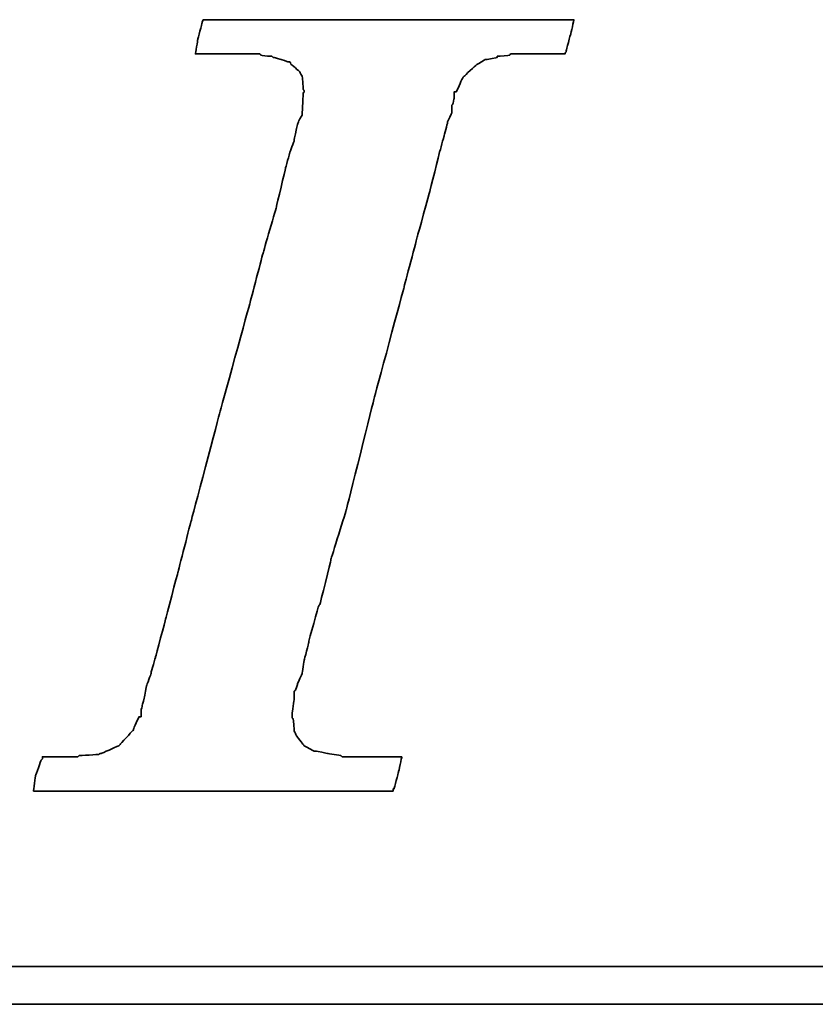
# Model space of a CAD drawing. Header units: millimetres. Extents: x 19 to 276, y -119 to -34.
# Tile 32 of 49: x 210.19 to 212.23, y -93.76 to -91.24. Entities that reach past the tile are written whole.
import ezdxf

# ---------------------------------------------------------------- set-up
doc = ezdxf.new("R2010")
doc.units = ezdxf.units.MM
doc.header["$LTSCALE"] = 0.15
doc.layers.add('DIM', color=4, linetype='CONTINUOUS')
doc.layers.add('layer 1', color=7, linetype='CONTINUOUS')

# ---------------------------------------------------------------- blocks, each defined once
blk = doc.blocks.new('TBI MOTION logo(完整正式版)')
at = {"layer": 'layer 1', "color": 22, "lineweight": 35}
for points, knots in [([(-40.59125, -7.94375), (-40.59125, -7.94375), (-40.97375, -7.94375), (-40.97375, -7.94375), (-40.97375, -7.94375), (-40.97375, -7.94375), (-41.38125, -7.94375), (-41.38125, -7.94375), (-41.38125, -7.94375), (-41.38125, -7.94375), (-41.54875, -7.94375), (-41.54875, -7.94375), (-41.54875, -7.94375), (-41.54875, -7.94375), (-41.59875, -7.94375), (-41.59875, -7.94375), (-41.59875, -7.94375), (-41.59875, -7.94375), (-41.88375, -7.94375), (-41.88375, -7.94375), (-41.88375, -7.94375), (-41.88375, -7.94375), (-41.90875, -7.91875), (-41.90875, -7.91875), (-41.90875, -7.91875), (-41.90875, -7.91875), (-42.19875, -7.87125), (-42.19875, -7.87125), (-42.19875, -7.87125), (-42.19875, -7.87125), (-42.43875, -7.82375), (-42.43875, -7.82375), (-42.43875, -7.82375), (-42.43875, -7.82375), (-42.45875, -7.82375), (-42.45875, -7.82375), (-42.45875, -7.82375), (-42.45875, -7.82375), (-42.48625, -7.82375), (-42.48625, -7.82375), (-42.48625, -7.82375), (-42.48625, -7.82375), (-42.67625, -7.72375), (-42.67625, -7.72375), (-42.67625, -7.72375), (-42.67625, -7.72375), (-42.70125, -7.70375), (-42.70125, -7.70375), (-42.70125, -7.70375), (-42.70125, -7.70375), (-42.72375, -7.67875), (-42.72375, -7.67875), (-42.72375, -7.67875), (-42.72375, -7.67875), (-42.86875, -7.48875), (-42.86875, -7.48875), (-42.86875, -7.48875), (-42.86875, -7.48875), (-42.89375, -7.43875), (-42.89375, -7.43875), (-42.89375, -7.43875), (-42.89375, -7.43875), (-42.91875, -7.38875), (-42.91875, -7.38875), (-42.91875, -7.38875), (-42.91875, -7.38875), (-42.93875, -7.12875), (-42.93875, -7.12875), (-42.93875, -7.12875), (-42.93875, -7.12875), (-42.96375, -7.10375), (-42.96375, -7.10375), (-42.96375, -7.10375), (-42.96375, -7.10375), (-42.96375, -7.05375), (-42.96375, -7.05375), (-42.96375, -7.05375), (-42.96375, -7.05375), (-42.96375, -7.00875), (-42.96375, -7.00875), (-42.96375, -7.00875), (-42.96375, -7.00875), (-42.91875, -6.69625), (-42.91875, -6.69625), (-42.91875, -6.69625), (-42.91875, -6.69625), (-42.91875, -6.62375), (-42.91875, -6.62375), (-42.91875, -6.62375), (-42.91875, -6.62375), (-42.91875, -6.59625), (-42.91875, -6.59625), (-42.91875, -6.59625), (-42.91875, -6.59625), (-42.91875, -6.57375), (-42.91875, -6.57375), (-42.91875, -6.57375), (-42.91875, -6.57375), (-42.91875, -6.52875), (-42.91875, -6.52875), (-42.91875, -6.52875), (-42.91875, -6.52875), (-42.89375, -6.50375), (-42.89375, -6.50375), (-42.89375, -6.50375), (-42.89375, -6.50375), (-42.84375, -6.38375), (-42.84375, -6.38375), (-42.84375, -6.38375), (-42.84375, -6.38375), (-42.84375, -6.35875), (-42.84375, -6.35875), (-42.84375, -6.35875), (-42.84375, -6.35875), (-42.74625, -6.14375), (-42.74625, -6.14375), (-42.74625, -6.14375), (-42.74625, -6.14375), (-42.70125, -5.85375), (-42.70125, -5.85375), (-42.70125, -5.85375), (-42.70125, -5.85375), (-42.60375, -5.47125), (-42.60375, -5.47125), (-42.60375, -5.47125), (-42.60375, -5.47125), (-42.60375, -5.44875), (-42.60375, -5.44875), (-42.60375, -5.44875), (-42.60375, -5.44875), (-42.38875, -4.67875), (-42.38875, -4.67875), (-42.38875, -4.67875), (-42.38875, -4.67875), (-42.36375, -4.65375), (-42.36375, -4.65375), (-42.36375, -4.65375), (-42.36375, -4.65375), (-42.12375, -3.69625), (-42.12375, -3.69625), (-42.12375, -3.69625), (-42.12375, -3.69625), (-42.12375, -3.67374), (-42.12375, -3.67374), (-42.12375, -3.67374), (-42.12375, -3.67374), (-41.78875, -2.59374), (-41.78875, -2.59374), (-41.78875, -2.59374), (-41.78875, -2.59374), (-41.18875, -0.19375), (-41.18875, -0.19375), (-41.18875, -0.19375), (-41.18875, -0.19375), (-40.54375, 2.20624), (-40.54375, 2.20624), (-40.54375, 2.20624), (-40.54375, 2.20624), (-40.25375, 3.30875), (-40.25375, 3.30875), (-40.25375, 3.30875), (-40.25375, 3.30875), (-39.98875, 4.27125), (-39.98875, 4.27125), (-39.98875, 4.27125), (-39.98875, 4.27125), (-39.77375, 5.13125), (-39.77375, 5.13125), (-39.77375, 5.13125), (-39.77375, 5.13125), (-39.67875, 5.47125), (-39.67875, 5.47125), (-39.67875, 5.47125), (-39.67875, 5.47125), (-39.60375, 5.75625), (-39.60375, 5.75625), (-39.60375, 5.75625), (-39.60375, 5.75625), (-39.60375, 5.78125), (-39.60375, 5.78125), (-39.60375, 5.78125), (-39.60375, 5.78125), (-39.50875, 5.97125), (-39.50875, 5.97125), (-39.50875, 5.97125), (-39.50875, 5.97125), (-39.50875, 6.13875), (-39.50875, 6.13875), (-39.50875, 6.13875), (-39.50875, 6.13875), (-39.48625, 6.16625), (-39.48625, 6.16625), (-39.48625, 6.16625), (-39.48625, 6.16625), (-39.46125, 6.28625), (-39.46125, 6.28625), (-39.46125, 6.28625), (-39.46125, 6.28625), (-39.46125, 6.42625), (-39.46125, 6.42625), (-39.46125, 6.42625), (-39.46125, 6.42625), (-39.41375, 6.42625), (-39.41375, 6.42625), (-39.41375, 6.42625), (-39.41375, 6.42625), (-39.29375, 6.69125), (-39.29375, 6.69125), (-39.29375, 6.69125), (-39.29375, 6.69125), (-39.26875, 6.74125), (-39.26875, 6.74125), (-39.26875, 6.74125), (-39.26875, 6.74125), (-39.24375, 6.76625), (-39.24375, 6.76625), (-39.24375, 6.76625), (-39.24375, 6.76625), (-38.98375, 7.00624), (-38.98375, 7.00624), (-38.98375, 7.00624), (-38.98375, 7.00624), (-38.95625, 7.02624), (-38.95625, 7.02624), (-38.95625, 7.02624), (-38.95625, 7.02624), (-38.78875, 7.12624), (-38.78875, 7.12624), (-38.78875, 7.12624), (-38.78875, 7.12624), (-38.76375, 7.12624), (-38.76375, 7.12624), (-38.76375, 7.12624), (-38.76375, 7.12624), (-38.74375, 7.12624), (-38.74375, 7.12624), (-38.74375, 7.12624), (-38.74375, 7.12624), (-38.52875, 7.17125), (-38.52875, 7.17125), (-38.52875, 7.17125), (-38.52875, 7.17125), (-38.52875, 7.19624), (-38.52875, 7.19624), (-38.52875, 7.19624), (-38.52875, 7.19624), (-38.50375, 7.19624), (-38.50375, 7.19624), (-38.50375, 7.19624), (-38.50375, 7.19624), (-38.26125, 7.21875), (-38.26125, 7.21875), (-38.26125, 7.21875), (-38.26125, 7.21875), (-38.23875, 7.24624), (-38.23875, 7.24624), (-38.23875, 7.24624), (-38.23875, 7.24624), (-38.21625, 7.24624), (-38.21625, 7.24624), (-38.21625, 7.24624), (-38.21625, 7.24624), (-38.18875, 7.24624), (-38.18875, 7.24624), (-38.18875, 7.24624), (-38.18875, 7.24624), (-37.90375, 7.24624), (-37.90375, 7.24624), (-37.90375, 7.24624), (-37.90375, 7.24624), (-37.85375, 7.24624), (-37.85375, 7.24624), (-37.85375, 7.24624), (-37.85375, 7.24624), (-37.75875, 7.24624), (-37.75875, 7.24624), (-37.75875, 7.24624), (-37.75875, 7.24624), (-37.42375, 7.24624), (-37.42375, 7.24624), (-37.42375, 7.24624), (-37.42375, 7.24624), (-37.08875, 7.24624), (-37.08875, 7.24624), (-37.08875, 7.24624), (-37.08875, 7.24624), (-37.06375, 7.24624), (-37.06375, 7.24624), (-37.06375, 7.24624), (-37.06375, 7.24624), (-37.06375, 7.26624), (-37.06375, 7.26624), (-37.06375, 7.26624), (-37.06375, 7.26624), (-37.03875, 7.29125), (-37.03875, 7.29125), (-37.03875, 7.29125), (-37.03875, 7.29125), (-37.03875, 7.31625), (-37.03875, 7.31625), (-37.03875, 7.31625), (-37.03875, 7.31625), (-36.94125, 7.67625), (-36.94125, 7.67625), (-36.94125, 7.67625), (-36.94125, 7.67625), (-36.86875, 7.98625), (-36.86875, 7.98625), (-36.86875, 7.98625), (-36.86875, 7.98625), (-36.98875, 7.98625), (-36.98875, 7.98625), (-36.98875, 7.98625), (-36.98875, 7.98625), (-37.42375, 7.98625), (-37.42375, 7.98625), (-37.42375, 7.98625), (-37.42375, 7.98625), (-37.94875, 7.98625), (-37.94875, 7.98625), (-37.94875, 7.98625), (-37.94875, 7.98625), (-38.57375, 7.98625), (-38.57375, 7.98625), (-38.57375, 7.98625), (-38.57375, 7.98625), (-39.29375, 7.98625), (-39.29375, 7.98625), (-39.29375, 7.98625), (-39.29375, 7.98625), (-40.82875, 7.98625), (-40.82875, 7.98625), (-40.82875, 7.98625), (-40.82875, 7.98625), (-42.36375, 7.98625), (-42.36375, 7.98625), (-42.36375, 7.98625), (-42.36375, 7.98625), (-43.08375, 7.98625), (-43.08375, 7.98625), (-43.08375, 7.98625), (-43.08375, 7.98625), (-43.70875, 7.98625), (-43.70875, 7.98625), (-43.70875, 7.98625), (-43.70875, 7.98625), (-44.23375, 7.98625), (-44.23375, 7.98625), (-44.23375, 7.98625), (-44.23375, 7.98625), (-44.66875, 7.98625), (-44.66875, 7.98625), (-44.66875, 7.98625), (-44.66875, 7.98625), (-44.88375, 7.98625), (-44.88375, 7.98625), (-44.88375, 7.98625), (-44.88375, 7.98625), (-44.90875, 7.94125), (-44.90875, 7.94125), (-44.90875, 7.94125), (-44.90875, 7.94125), (-44.90875, 7.91625), (-44.90875, 7.91625), (-44.90875, 7.91625), (-44.90875, 7.91625), (-45.00375, 7.55625), (-45.00375, 7.55625), (-45.00375, 7.55625), (-45.00375, 7.55625), (-45.05375, 7.24624), (-45.05375, 7.24624), (-45.05375, 7.24624), (-45.05375, 7.24624), (-44.61875, 7.24624), (-44.61875, 7.24624), (-44.61875, 7.24624), (-44.61875, 7.24624), (-44.11375, 7.24624), (-44.11375, 7.24624), (-44.11375, 7.24624), (-44.11375, 7.24624), (-43.99375, 7.24624), (-43.99375, 7.24624), (-43.99375, 7.24624), (-43.99375, 7.24624), (-43.94625, 7.24624), (-43.94625, 7.24624), (-43.94625, 7.24624), (-43.94625, 7.24624), (-43.92374, 7.24624), (-43.92374, 7.24624), (-43.92374, 7.24624), (-43.92374, 7.24624), (-43.65875, 7.24624), (-43.65875, 7.24624), (-43.65875, 7.24624), (-43.65875, 7.24624), (-43.63875, 7.21875), (-43.63875, 7.21875), (-43.63875, 7.21875), (-43.63875, 7.21875), (-43.46875, 7.19624), (-43.46875, 7.19624), (-43.46875, 7.19624), (-43.46875, 7.19624), (-43.39875, 7.19624), (-43.39875, 7.19624), (-43.39875, 7.19624), (-43.39875, 7.19624), (-43.37125, 7.17125), (-43.37125, 7.17125), (-43.37125, 7.17125), (-43.37125, 7.17125), (-43.34875, 7.17125), (-43.34875, 7.17125), (-43.34875, 7.17125), (-43.34875, 7.17125), (-43.20375, 7.12624), (-43.20375, 7.12624), (-43.20375, 7.12624), (-43.20375, 7.12624), (-43.05875, 7.07624), (-43.05875, 7.07624), (-43.05875, 7.07624), (-43.05875, 7.07624), (-43.01375, 7.07624), (-43.01375, 7.07624), (-43.01375, 7.07624), (-43.01375, 7.07624), (-42.98875, 7.02624), (-42.98875, 7.02624), (-42.98875, 7.02624), (-42.98875, 7.02624), (-42.79875, 6.86125), (-42.79875, 6.86125), (-42.79875, 6.86125), (-42.79875, 6.86125), (-42.77375, 6.81125), (-42.77375, 6.81125), (-42.77375, 6.81125), (-42.77375, 6.81125), (-42.74625, 6.76625), (-42.74625, 6.76625), (-42.74625, 6.76625), (-42.74625, 6.76625), (-42.72375, 6.47625), (-42.72375, 6.47625), (-42.72375, 6.47625), (-42.72375, 6.47625), (-42.70125, 6.45124), (-42.70125, 6.45124), (-42.70125, 6.45124), (-42.70125, 6.45124), (-42.70125, 6.42625), (-42.70125, 6.42625), (-42.70125, 6.42625), (-42.70125, 6.42625), (-42.72375, 6.40625), (-42.72375, 6.40625), (-42.72375, 6.40625), (-42.72375, 6.40625), (-42.74625, 5.97125), (-42.74625, 5.97125), (-42.74625, 5.97125), (-42.74625, 5.97125), (-42.74625, 5.94625), (-42.74625, 5.94625), (-42.74625, 5.94625), (-42.74625, 5.94625), (-42.74625, 5.92625), (-42.74625, 5.92625), (-42.74625, 5.92625), (-42.74625, 5.92625), (-42.77375, 5.87625), (-42.77375, 5.87625), (-42.77375, 5.87625), (-42.77375, 5.87625), (-42.81875, 5.80625), (-42.81875, 5.80625), (-42.81875, 5.80625), (-42.81875, 5.80625), (-42.86875, 5.63625), (-42.86875, 5.63625), (-42.86875, 5.63625), (-42.86875, 5.63625), (-42.91875, 5.39625), (-42.91875, 5.39625), (-42.91875, 5.39625), (-42.91875, 5.39625), (-42.91875, 5.37124), (-42.91875, 5.37124), (-42.91875, 5.37124), (-42.91875, 5.37124), (-43.01375, 5.10874), (-43.01375, 5.10874), (-43.01375, 5.10874), (-43.01375, 5.10874), (-43.10875, 4.77124), (-43.10875, 4.77124), (-43.10875, 4.77124), (-43.10875, 4.77124), (-43.29875, 3.95625), (-43.29875, 3.95625), (-43.29875, 3.95625), (-43.29875, 3.95625), (-43.58875, 2.95125), (-43.58875, 2.95125), (-43.58875, 2.95125), (-43.58875, 2.95125), (-43.87375, 1.87125), (-43.87375, 1.87125), (-43.87375, 1.87125), (-43.87375, 1.87125), (-44.52625, -0.50374), (-44.52625, -0.50374), (-44.52625, -0.50374), (-44.52625, -0.50374), (-45.14875, -2.85375), (-45.14875, -2.85375), (-45.14875, -2.85375), (-45.14875, -2.85375), (-45.43375, -3.95875), (-45.43375, -3.95875), (-45.43375, -3.95875), (-45.43375, -3.95875), (-45.69875, -4.96875), (-45.69875, -4.96875), (-45.69875, -4.96875), (-45.69875, -4.96875), (-45.91375, -5.78375), (-45.91375, -5.78375), (-45.91375, -5.78375), (-45.91375, -5.78375), (-46.01375, -6.11875), (-46.01375, -6.11875), (-46.01375, -6.11875), (-46.01375, -6.11875), (-46.01375, -6.14375), (-46.01375, -6.14375), (-46.01375, -6.14375), (-46.01375, -6.14375), (-46.10875, -6.40875), (-46.10875, -6.40875), (-46.10875, -6.40875), (-46.10875, -6.40875), (-46.15375, -6.64875), (-46.15375, -6.64875), (-46.15375, -6.64875), (-46.15375, -6.64875), (-46.20375, -6.83875), (-46.20375, -6.83875), (-46.20375, -6.83875), (-46.20375, -6.83875), (-46.22875, -6.93375), (-46.22875, -6.93375), (-46.22875, -6.93375), (-46.22875, -6.93375), (-46.22875, -7.07875), (-46.22875, -7.07875), (-46.22875, -7.07875), (-46.22875, -7.07875), (-46.27375, -7.07875), (-46.27375, -7.07875), (-46.27375, -7.07875), (-46.27375, -7.07875), (-46.39375, -7.34375), (-46.39375, -7.34375), (-46.39375, -7.34375), (-46.39375, -7.34375), (-46.39375, -7.36875), (-46.39375, -7.36875), (-46.39375, -7.36875), (-46.39375, -7.36875), (-46.42125, -7.38875), (-46.42125, -7.38875), (-46.42125, -7.38875), (-46.42125, -7.38875), (-46.68375, -7.67875), (-46.68375, -7.67875), (-46.68375, -7.67875), (-46.68375, -7.67875), (-46.70875, -7.70375), (-46.70875, -7.70375), (-46.70875, -7.70375), (-46.70875, -7.70375), (-46.75375, -7.72375), (-46.75375, -7.72375), (-46.75375, -7.72375), (-46.75375, -7.72375), (-47.08875, -7.87125), (-47.08875, -7.87125), (-47.08875, -7.87125), (-47.08875, -7.87125), (-47.11625, -7.87125), (-47.11625, -7.87125), (-47.11625, -7.87125), (-47.11625, -7.87125), (-47.13875, -7.89375), (-47.13875, -7.89375), (-47.13875, -7.89375), (-47.13875, -7.89375), (-47.56875, -7.91875), (-47.56875, -7.91875), (-47.56875, -7.91875), (-47.56875, -7.91875), (-47.59625, -7.94375), (-47.59625, -7.94375), (-47.59625, -7.94375), (-47.59625, -7.94375), (-47.64375, -7.94375), (-47.64375, -7.94375), (-47.64375, -7.94375), (-47.64375, -7.94375), (-47.73625, -7.94375), (-47.73625, -7.94375), (-47.73625, -7.94375), (-47.73625, -7.94375), (-48.07375, -7.94375), (-48.07375, -7.94375), (-48.07375, -7.94375), (-48.07375, -7.94375), (-48.36125, -7.94375), (-48.36125, -7.94375), (-48.36125, -7.94375), (-48.36125, -7.94375), (-48.36125, -7.96625), (-48.36125, -7.96625), (-48.36125, -7.96625), (-48.36125, -7.96625), (-48.36125, -7.99125), (-48.36125, -7.99125), (-48.36125, -7.99125), (-48.36125, -7.99125), (-48.38875, -8.01375), (-48.38875, -8.01375), (-48.38875, -8.01375), (-48.38875, -8.01375), (-48.50875, -8.34875), (-48.50875, -8.34875), (-48.50875, -8.34875), (-48.50875, -8.34875), (-48.55375, -8.68625), (-48.55375, -8.68625), (-48.55375, -8.68625), (-48.55375, -8.68625), (-48.45875, -8.68625), (-48.45875, -8.68625), (-48.45875, -8.68625), (-48.45875, -8.68625), (-48.07375, -8.68625), (-48.07375, -8.68625), (-48.07375, -8.68625), (-48.07375, -8.68625), (-47.52375, -8.68625), (-47.52375, -8.68625), (-47.52375, -8.68625), (-47.52375, -8.68625), (-46.92375, -8.68625), (-46.92375, -8.68625), (-46.92375, -8.68625), (-46.92375, -8.68625), (-46.25375, -8.68625), (-46.25375, -8.68625), (-46.25375, -8.68625), (-46.25375, -8.68625), (-46.20375, -8.68625), (-46.20375, -8.68625), (-46.20375, -8.68625), (-46.20375, -8.68625), (-44.71375, -8.68625), (-44.71375, -8.68625), (-44.71375, -8.68625), (-44.71375, -8.68625), (-43.22875, -8.68625), (-43.22875, -8.68625), (-43.22875, -8.68625), (-43.22875, -8.68625), (-42.55875, -8.68625), (-42.55875, -8.68625), (-42.55875, -8.68625), (-42.55875, -8.68625), (-42.50875, -8.68625), (-42.50875, -8.68625), (-42.50875, -8.68625), (-42.50875, -8.68625), (-41.93375, -8.68625), (-41.93375, -8.68625), (-41.93375, -8.68625), (-41.93375, -8.68625), (-41.38125, -8.68625), (-41.38125, -8.68625), (-41.38125, -8.68625), (-41.38125, -8.68625), (-40.97375, -8.68625), (-40.97375, -8.68625), (-40.97375, -8.68625), (-40.97375, -8.68625), (-40.78125, -8.68625), (-40.78125, -8.68625), (-40.78125, -8.68625), (-40.78125, -8.68625), (-40.78125, -8.63875), (-40.78125, -8.63875), (-40.78125, -8.63875), (-40.78125, -8.63875), (-40.75875, -8.63875), (-40.75875, -8.63875), (-40.75875, -8.63875), (-40.75875, -8.63875), (-40.66375, -8.27875), (-40.66375, -8.27875), (-40.66375, -8.27875), (-40.66375, -8.27875), (-40.59125, -7.94375), (-40.59125, -7.94375)], [0, 0, 0, 0, 0.00558659, 0.00558659, 0.00558659, 0.0055866, 0.01117318, 0.01117318, 0.01117318, 0.01117319, 0.01675978, 0.01675978, 0.01675978, 0.01675979, 0.02234637, 0.02234637, 0.02234637, 0.02234638, 0.02793296, 0.02793296, 0.02793296, 0.02793297, 0.03351955, 0.03351955, 0.03351955, 0.03351956, 0.03910615, 0.03910615, 0.03910615, 0.03910616, 0.04469274, 0.04469274, 0.04469274, 0.04469275, 0.05027933, 0.05027933, 0.05027933, 0.05027934, 0.05586592, 0.05586592, 0.05586592, 0.05586593, 0.06145251, 0.06145251, 0.06145251, 0.06145252, 0.06703911, 0.06703911, 0.06703911, 0.06703912, 0.0726257, 0.0726257, 0.0726257, 0.07262571, 0.07821229, 0.07821229, 0.07821229, 0.0782123, 0.08379888, 0.08379888, 0.08379888, 0.08379889, 0.08938547, 0.08938547, 0.08938547, 0.08938548, 0.09497207, 0.09497207, 0.09497207, 0.09497208, 0.10055866, 0.10055866, 0.10055866, 0.10055867, 0.10614525, 0.10614525, 0.10614525, 0.10614526, 0.11173184, 0.11173184, 0.11173184, 0.11173185, 0.11731844, 0.11731844, 0.11731844, 0.11731845, 0.12290503, 0.12290503, 0.12290503, 0.12290504, 0.12849162, 0.12849162, 0.12849162, 0.12849163, 0.13407821, 0.13407821, 0.13407821, 0.13407822, 0.1396648, 0.1396648, 0.1396648, 0.13966481, 0.1452514, 0.1452514, 0.1452514, 0.14525141, 0.15083799, 0.15083799, 0.15083799, 0.150838, 0.15642458, 0.15642458, 0.15642458, 0.15642459, 0.16201117, 0.16201117, 0.16201117, 0.16201118, 0.16759777, 0.16759777, 0.16759777, 0.16759778, 0.17318436, 0.17318436, 0.17318436, 0.17318437, 0.17877095, 0.17877095, 0.17877095, 0.17877096, 0.18435754, 0.18435754, 0.18435754, 0.18435755, 0.18994413, 0.18994413, 0.18994413, 0.18994414, 0.19553073, 0.19553073, 0.19553073, 0.19553074, 0.20111732, 0.20111732, 0.20111732, 0.20111733, 0.20670391, 0.20670391, 0.20670391, 0.20670392, 0.2122905, 0.2122905, 0.2122905, 0.21229051, 0.21787709, 0.21787709, 0.21787709, 0.2178771, 0.22346369, 0.22346369, 0.22346369, 0.2234637, 0.22905028, 0.22905028, 0.22905028, 0.22905029, 0.23463687, 0.23463687, 0.23463687, 0.23463688, 0.24022346, 0.24022346, 0.24022346, 0.24022347, 0.24581006, 0.24581006, 0.24581006, 0.24581007, 0.25139665, 0.25139665, 0.25139665, 0.25139666, 0.25698324, 0.25698324, 0.25698324, 0.25698325, 0.26256983, 0.26256983, 0.26256983, 0.26256984, 0.26815642, 0.26815642, 0.26815642, 0.26815643, 0.27374302, 0.27374302, 0.27374302, 0.27374303, 0.27932961, 0.27932961, 0.27932961, 0.27932962, 0.2849162, 0.2849162, 0.2849162, 0.28491621, 0.29050279, 0.29050279, 0.29050279, 0.2905028, 0.29608939, 0.29608939, 0.29608939, 0.2960894, 0.30167598, 0.30167598, 0.30167598, 0.30167599, 0.30726257, 0.30726257, 0.30726257, 0.30726258, 0.31284916, 0.31284916, 0.31284916, 0.31284917, 0.31843575, 0.31843575, 0.31843575, 0.31843576, 0.32402235, 0.32402235, 0.32402235, 0.32402236, 0.32960894, 0.32960894, 0.32960894, 0.32960895, 0.33519553, 0.33519553, 0.33519553, 0.33519554, 0.34078212, 0.34078212, 0.34078212, 0.34078213, 0.34636872, 0.34636872, 0.34636872, 0.34636873, 0.35195531, 0.35195531, 0.35195531, 0.35195532, 0.3575419, 0.3575419, 0.3575419, 0.35754191, 0.36312849, 0.36312849, 0.36312849, 0.3631285, 0.36871508, 0.36871508, 0.36871508, 0.36871509, 0.37430168, 0.37430168, 0.37430168, 0.37430169, 0.37988827, 0.37988827, 0.37988827, 0.37988828, 0.38547486, 0.38547486, 0.38547486, 0.38547487, 0.39106145, 0.39106145, 0.39106145, 0.39106146, 0.39664804, 0.39664804, 0.39664804, 0.39664805, 0.40223464, 0.40223464, 0.40223464, 0.40223465, 0.40782123, 0.40782123, 0.40782123, 0.40782124, 0.41340782, 0.41340782, 0.41340782, 0.41340783, 0.41899441, 0.41899441, 0.41899441, 0.41899442, 0.42458101, 0.42458101, 0.42458101, 0.42458102, 0.4301676, 0.4301676, 0.4301676, 0.43016761, 0.43575419, 0.43575419, 0.43575419, 0.4357542, 0.44134078, 0.44134078, 0.44134078, 0.44134079, 0.44692737, 0.44692737, 0.44692737, 0.44692738, 0.45251397, 0.45251397, 0.45251397, 0.45251398, 0.45810056, 0.45810056, 0.45810056, 0.45810057, 0.46368715, 0.46368715, 0.46368715, 0.46368716, 0.46927374, 0.46927374, 0.46927374, 0.46927375, 0.47486034, 0.47486034, 0.47486034, 0.47486035, 0.48044693, 0.48044693, 0.48044693, 0.48044694, 0.48603352, 0.48603352, 0.48603352, 0.48603353, 0.49162011, 0.49162011, 0.49162011, 0.49162012, 0.4972067, 0.4972067, 0.4972067, 0.49720671, 0.5027933, 0.5027933, 0.5027933, 0.50279331, 0.50837989, 0.50837989, 0.50837989, 0.5083799, 0.51396648, 0.51396648, 0.51396648, 0.51396649, 0.51955307, 0.51955307, 0.51955307, 0.51955308, 0.52513966, 0.52513966, 0.52513966, 0.52513967, 0.53072626, 0.53072626, 0.53072626, 0.53072627, 0.53631285, 0.53631285, 0.53631285, 0.53631286, 0.54189944, 0.54189944, 0.54189944, 0.54189945, 0.54748603, 0.54748603, 0.54748603, 0.54748604, 0.55307263, 0.55307263, 0.55307263, 0.55307264, 0.55865922, 0.55865922, 0.55865922, 0.55865923, 0.56424581, 0.56424581, 0.56424581, 0.56424582, 0.5698324, 0.5698324, 0.5698324, 0.56983241, 0.57541899, 0.57541899, 0.57541899, 0.575419, 0.58100559, 0.58100559, 0.58100559, 0.5810056, 0.58659218, 0.58659218, 0.58659218, 0.58659219, 0.59217877, 0.59217877, 0.59217877, 0.59217878, 0.59776536, 0.59776536, 0.59776536, 0.59776537, 0.60335196, 0.60335196, 0.60335196, 0.60335197, 0.60893855, 0.60893855, 0.60893855, 0.60893856, 0.61452514, 0.61452514, 0.61452514, 0.61452515, 0.62011173, 0.62011173, 0.62011173, 0.62011174, 0.62569832, 0.62569832, 0.62569832, 0.62569833, 0.63128492, 0.63128492, 0.63128492, 0.63128493, 0.63687151, 0.63687151, 0.63687151, 0.63687152, 0.6424581, 0.6424581, 0.6424581, 0.64245811, 0.64804469, 0.64804469, 0.64804469, 0.6480447, 0.65363128, 0.65363128, 0.65363128, 0.65363129, 0.65921788, 0.65921788, 0.65921788, 0.65921789, 0.66480447, 0.66480447, 0.66480447, 0.66480448, 0.67039106, 0.67039106, 0.67039106, 0.67039107, 0.67597765, 0.67597765, 0.67597765, 0.67597766, 0.68156425, 0.68156425, 0.68156425, 0.68156426, 0.68715084, 0.68715084, 0.68715084, 0.68715085, 0.69273743, 0.69273743, 0.69273743, 0.69273744, 0.69832402, 0.69832402, 0.69832402, 0.69832403, 0.70391061, 0.70391061, 0.70391061, 0.70391062, 0.70949721, 0.70949721, 0.70949721, 0.70949722, 0.7150838, 0.7150838, 0.7150838, 0.71508381, 0.72067039, 0.72067039, 0.72067039, 0.7206704, 0.72625698, 0.72625698, 0.72625698, 0.72625699, 0.73184358, 0.73184358, 0.73184358, 0.73184359, 0.73743017, 0.73743017, 0.73743017, 0.73743018, 0.74301676, 0.74301676, 0.74301676, 0.74301677, 0.74860335, 0.74860335, 0.74860335, 0.74860336, 0.75418994, 0.75418994, 0.75418994, 0.75418995, 0.75977654, 0.75977654, 0.75977654, 0.75977655, 0.76536313, 0.76536313, 0.76536313, 0.76536314, 0.77094972, 0.77094972, 0.77094972, 0.77094973, 0.77653631, 0.77653631, 0.77653631, 0.77653632, 0.78212291, 0.78212291, 0.78212291, 0.78212292, 0.7877095, 0.7877095, 0.7877095, 0.78770951, 0.79329609, 0.79329609, 0.79329609, 0.7932961, 0.79888268, 0.79888268, 0.79888268, 0.79888269, 0.80446927, 0.80446927, 0.80446927, 0.80446928, 0.81005587, 0.81005587, 0.81005587, 0.81005588, 0.81564246, 0.81564246, 0.81564246, 0.81564247, 0.82122905, 0.82122905, 0.82122905, 0.82122906, 0.82681564, 0.82681564, 0.82681564, 0.82681565, 0.83240223, 0.83240223, 0.83240223, 0.83240224, 0.83798883, 0.83798883, 0.83798883, 0.83798884, 0.84357542, 0.84357542, 0.84357542, 0.84357543, 0.84916201, 0.84916201, 0.84916201, 0.84916202, 0.8547486, 0.8547486, 0.8547486, 0.85474861, 0.8603352, 0.8603352, 0.8603352, 0.86033521, 0.86592179, 0.86592179, 0.86592179, 0.8659218, 0.87150838, 0.87150838, 0.87150838, 0.87150839, 0.87709497, 0.87709497, 0.87709497, 0.87709498, 0.88268156, 0.88268156, 0.88268156, 0.88268157, 0.88826816, 0.88826816, 0.88826816, 0.88826817, 0.89385475, 0.89385475, 0.89385475, 0.89385476, 0.89944134, 0.89944134, 0.89944134, 0.89944135, 0.90502793, 0.90502793, 0.90502793, 0.90502794, 0.91061453, 0.91061453, 0.91061453, 0.91061454, 0.91620112, 0.91620112, 0.91620112, 0.91620113, 0.92178771, 0.92178771, 0.92178771, 0.92178772, 0.9273743, 0.9273743, 0.9273743, 0.92737431, 0.93296089, 0.93296089, 0.93296089, 0.9329609, 0.93854749, 0.93854749, 0.93854749, 0.9385475, 0.94413408, 0.94413408, 0.94413408, 0.94413409, 0.94972067, 0.94972067, 0.94972067, 0.94972068, 0.95530726, 0.95530726, 0.95530726, 0.95530727, 0.96089385, 0.96089385, 0.96089385, 0.96089386, 0.96648045, 0.96648045, 0.96648045, 0.96648046, 0.97206704, 0.97206704, 0.97206704, 0.97206705, 0.97765363, 0.97765363, 0.97765363, 0.97765364, 0.98324022, 0.98324022, 0.98324022, 0.98324023, 0.98882682, 0.98882682, 0.98882682, 0.98882683, 0.99441341, 0.99441341, 0.99441341, 0.99441342, 1, 1, 1, 1]), ([(75.90875, -9.47875), (75.90875, -9.47875), (75.90875, -12.28625), (75.90875, -12.28625), (75.90875, -12.28625), (75.90875, -12.28625), (75.90875, -12.47875), (75.90875, -12.47875), (75.90875, -12.47875), (75.90875, -12.47875), (75.71625, -12.47875), (75.71625, -12.47875), (75.71625, -12.47875), (75.71625, -12.47875), (-88.32875, -12.47875), (-88.32875, -12.47875), (-88.32875, -12.47875), (-88.32875, -12.47875), (-88.32875, -13.29375), (-88.32875, -13.29375), (-88.32875, -13.29375), (-88.32875, -13.29375), (82.89125, -13.29375), (82.89125, -13.29375), (82.89125, -13.29375), (82.89125, -13.29375), (75.90875, -9.47875), (75.90875, -9.47875)], [0, 0, 0, 0, 0.14285714, 0.14285714, 0.14285714, 0.14285715, 0.28571429, 0.28571429, 0.28571429, 0.2857143, 0.42857143, 0.42857143, 0.42857143, 0.42857144, 0.57142857, 0.57142857, 0.57142857, 0.57142858, 0.71428571, 0.71428571, 0.71428571, 0.71428572, 0.85714286, 0.85714286, 0.85714286, 0.85714287, 1, 1, 1, 1])]:
    blk.add_open_spline(points, degree=3, knots=knots, dxfattribs=at)

msp = doc.modelspace()

# ---------------------------------------------------------------- block references
at = {"layer": 'DIM', "color": 0, "xscale": 0.1185822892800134, "yscale": 0.1185822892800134, "zscale": 0.1185822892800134}
msp.add_blockref('TBI MOTION logo(完整正式版)', (215.9854, -92.1859), dxfattribs=at)

doc.saveas('drawing.dxf')
